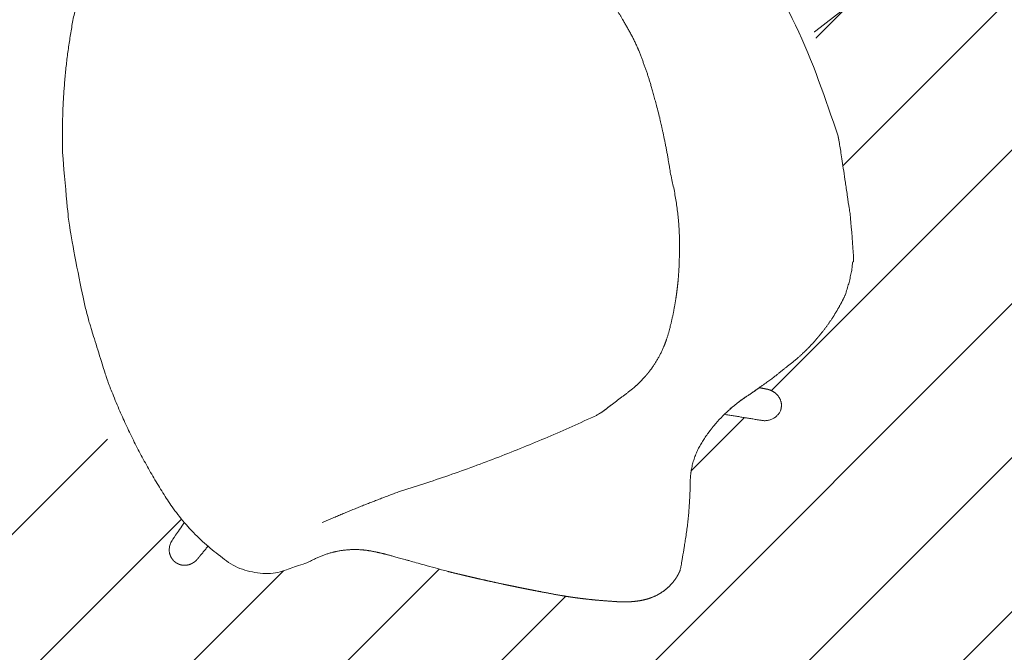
# Model space of a CAD drawing. Header units: metres. Extents: x -111 to 152, y -132 to 99.
# Tile 136 of 256: x -17.472 to -16.624, y -10.156 to -9.611. Entities that reach past the tile are written whole.
import ezdxf

# ---------------------------------------------------------------- set-up
doc = ezdxf.new("R2010")
doc.units = ezdxf.units.M
doc.linetypes.add('gestrichelt - 01', pattern=[2, 1, -1])
doc.layers.add('_EG (2D)', color=7, linetype='Continuous', lineweight=9)
doc.layers.add('AV1-Arbeitsbühne', color=7, linetype='gestrichelt - 01', lineweight=9, true_color=0xf20884)
doc.layers.add('AV1-Einrichtung', color=7, linetype='Continuous', lineweight=9, true_color=0xa6a6a6)

# ---------------------------------------------------------------- blocks, each defined once
blk = doc.blocks.new('Group-294')
at = {"color": 255, "transparency": 33554687}
for points in [[(-16.86492, -9.95069), (-16.83328, -9.95587), (-16.83088, -9.95617), (-16.82846, -9.95608), (-16.82609, -9.9556), (-16.82383, -9.95476), (-16.82173, -9.95356), (-16.81985, -9.95204), (-16.81823, -9.95024), (-16.81693, -9.94821), (-16.81637, -9.94671), (-16.81599, -9.94523), (-16.8158, -9.94375), (-16.81578, -9.94228), (-16.81595, -9.94081), (-16.81631, -9.93936), (-16.81684, -9.93791), (-16.81756, -9.93647), (-16.81809, -9.93563), (-16.81867, -9.93484), (-16.81929, -9.93409), (-16.81996, -9.93339), (-16.82067, -9.93273), (-16.82142, -9.93212), (-16.82222, -9.93155), (-16.82307, -9.93102), (-16.82366, -9.93067), (-16.82427, -9.93035), (-16.82489, -9.93006), (-16.82552, -9.92979), (-16.82616, -9.92956), (-16.82681, -9.92935), (-16.82748, -9.92918), (-16.82815, -9.92903), (-16.8348, -9.92775), (-16.84357, -9.93379), (-16.84643, -9.93565), (-16.84924, -9.93759), (-16.85199, -9.9396), (-16.85469, -9.94168), (-16.85734, -9.94383), (-16.85993, -9.94605), (-16.86245, -9.94834)], [(-17.3305, -10.04389), (-17.33302, -10.0476), (-17.33522, -10.05086), (-17.33711, -10.05365), (-17.33869, -10.05598), (-17.33994, -10.05785), (-17.34088, -10.05927), (-17.34151, -10.06021), (-17.34182, -10.0607), (-17.34197, -10.06098), (-17.34213, -10.06129), (-17.34228, -10.06163), (-17.34243, -10.062), (-17.34258, -10.06241), (-17.34272, -10.06286), (-17.34287, -10.06333), (-17.34301, -10.06384), (-17.34309, -10.06417), (-17.34316, -10.06449), (-17.34323, -10.06482), (-17.34328, -10.06514), (-17.34333, -10.06547), (-17.34337, -10.0658), (-17.34341, -10.06613), (-17.34343, -10.06646), (-17.34345, -10.06671), (-17.34345, -10.06697), (-17.34346, -10.06722), (-17.34346, -10.06748), (-17.34346, -10.06774), (-17.34345, -10.06801), (-17.34344, -10.06827), (-17.34342, -10.06854), (-17.34336, -10.06913), (-17.34328, -10.0697), (-17.34318, -10.07028), (-17.34305, -10.07084), (-17.34289, -10.0714), (-17.34271, -10.07196), (-17.3425, -10.07251), (-17.34227, -10.07305), (-17.34203, -10.07351), (-17.34179, -10.07396), (-17.34155, -10.07437), (-17.3413, -10.07477), (-17.34106, -10.07514), (-17.34082, -10.07549), (-17.34058, -10.07581), (-17.34034, -10.07611), (-17.34009, -10.0764), (-17.33984, -10.07667), (-17.33957, -10.07694), (-17.33931, -10.07721), (-17.33903, -10.07746), (-17.33875, -10.07771), (-17.33846, -10.07794), (-17.33816, -10.07818), (-17.33784, -10.0784), (-17.3375, -10.07863), (-17.33713, -10.07885), (-17.33673, -10.07908), (-17.33631, -10.0793), (-17.33587, -10.07953), (-17.3354, -10.07975), (-17.3349, -10.07997), (-17.33439, -10.08015), (-17.33388, -10.08031), (-17.33336, -10.08045), (-17.33284, -10.08056), (-17.33231, -10.08066), (-17.33178, -10.08073), (-17.33124, -10.08078), (-17.3307, -10.08081), (-17.33042, -10.08081), (-17.32996, -10.08079), (-17.32949, -10.08076), (-17.32903, -10.08072), (-17.32857, -10.08067), (-17.3281, -10.08061), (-17.32764, -10.08054), (-17.32719, -10.08046), (-17.32673, -10.08036), (-17.32625, -10.08022), (-17.32577, -10.08006), (-17.3253, -10.07989), (-17.32484, -10.0797), (-17.32439, -10.07949), (-17.32394, -10.07926), (-17.3235, -10.07902), (-17.32307, -10.07875), (-17.3229, -10.07864), (-17.32197, -10.07805), (-17.32174, -10.0779), (-17.32151, -10.07774), (-17.32129, -10.07757), (-17.32107, -10.0774), (-17.32086, -10.07722), (-17.32065, -10.07703), (-17.32045, -10.07684), (-17.32025, -10.07664), (-17.31972, -10.07607), (-17.31966, -10.07601), (-17.3196, -10.07594), (-17.31954, -10.07588), (-17.31948, -10.07582), (-17.31943, -10.07575), (-17.31937, -10.07569), (-17.31932, -10.07562), (-17.31926, -10.07556), (-17.31004, -10.06437), (-17.31277, -10.06198), (-17.31544, -10.05954), (-17.31807, -10.05705), (-17.32066, -10.05451), (-17.32319, -10.05193), (-17.32568, -10.0493), (-17.32811, -10.04662)]]:
    blk.add_wipeout(points, dxfattribs=at).dxf.layer = 'AV1-Einrichtung'
at = {"layer": 'AV1-Einrichtung', "transparency": 33554687}
for points, weights, knots in [([(-16.86492, -9.95069), (-16.8491, -9.95328), (-16.83328, -9.95587), (-16.82224, -9.95815), (-16.81693, -9.94821), (-16.81432, -9.94222), (-16.81756, -9.93647), (-16.8196, -9.93304), (-16.82307, -9.93102), (-16.82543, -9.92956), (-16.82815, -9.92903), (-16.83148, -9.92839), (-16.8348, -9.92775), (-16.83919, -9.93077), (-16.84357, -9.93379), (-16.85514, -9.94111), (-16.86492, -9.95069)], [1, 1, 1, 0.801029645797, 1, 1, 1, 1, 1, 1, 1, 1, 1, 1, 1, 0.994438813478, 1], [0, 0, 0, 0.265994, 0.265994, 0.415801, 0.415801, 0.524146, 0.524146, 0.589742, 0.589742, 0.635148, 0.635148, 0.690476, 0.690476, 0.777522, 0.777522, 1, 1, 1]), ([(-17.3305, -10.04389), (-17.34121, -10.05967), (-17.34244, -10.06174), (-17.34301, -10.06384), (-17.34335, -10.06513), (-17.34343, -10.06646), (-17.34349, -10.06746), (-17.34342, -10.06854), (-17.34325, -10.07089), (-17.34227, -10.07305), (-17.3413, -10.07496), (-17.34034, -10.07611), (-17.33936, -10.07727), (-17.33816, -10.07818), (-17.33694, -10.07909), (-17.3349, -10.07997), (-17.33287, -10.08073), (-17.3307, -10.08081), (-17.33056, -10.08081), (-17.33042, -10.08081), (-17.32855, -10.08076), (-17.32673, -10.08036), (-17.32478, -10.07984), (-17.32307, -10.07875), (-17.32252, -10.0784), (-17.32197, -10.07805), (-17.32103, -10.07745), (-17.32025, -10.07664), (-17.31998, -10.07635), (-17.31972, -10.07607), (-17.31948, -10.07582), (-17.31926, -10.07556), (-17.31465, -10.06996), (-17.31004, -10.06437), (-17.32104, -10.0549), (-17.3305, -10.04389)], [1, 1, 1, 1, 1, 1, 1, 1, 1, 1, 1, 1, 1, 1, 1, 1, 0.98710404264, 1, 1, 1, 0.995190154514, 1, 0.988283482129, 1, 1, 1, 0.992520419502, 1, 1, 1, 0.999395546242, 1, 1, 1, 1, 1], [0, 0, 0, 0.051889, 0.103779, 0.103779, 0.13544, 0.13544, 0.15916, 0.15916, 0.210824, 0.210824, 0.257791, 0.257791, 0.304985, 0.304985, 0.352438, 0.352438, 0.39799, 0.39799, 0.400988, 0.400988, 0.440618, 0.440618, 0.483129, 0.483129, 0.497041, 0.497041, 0.52078, 0.52078, 0.529093, 0.529093, 0.536382, 0.536382, 0.690786, 0.690786, 1, 1, 1])]:
    blk.add_rational_spline(points, weights, degree=2, knots=knots, dxfattribs=at)
at = {"color": 255, "transparency": 33554687}
blk.add_wipeout([(-16.76695, -9.71106), (-16.76895, -9.70118), (-16.771, -9.69133), (-16.77312, -9.68151), (-16.77529, -9.67172), (-16.77752, -9.66196), (-16.77982, -9.65223), (-16.78217, -9.64253), (-16.78458, -9.63287), (-16.78692, -9.62372), (-16.78903, -9.61558), (-16.79093, -9.60845), (-16.7926, -9.60232), (-16.79406, -9.59721), (-16.7953, -9.59309), (-16.79632, -9.58999), (-16.79712, -9.5879), (-16.79778, -9.58638), (-16.79838, -9.58501), (-16.79892, -9.58379), (-16.79939, -9.58272), (-16.79981, -9.5818), (-16.80016, -9.58102), (-16.80044, -9.5804), (-16.80067, -9.57992), (-16.80265, -9.57626), (-16.80475, -9.57268), (-16.80694, -9.56917), (-16.80925, -9.56573), (-16.81166, -9.56238), (-16.81417, -9.55909), (-16.81679, -9.55588), (-16.81952, -9.55275), (-16.8231, -9.5496), (-16.82675, -9.54656), (-16.83048, -9.54364), (-16.83429, -9.54082), (-16.83817, -9.53811), (-16.84213, -9.53551), (-16.84618, -9.53303), (-16.85029, -9.53065), (-16.85659, -9.52731), (-16.85993, -9.52567), (-16.86331, -9.52411), (-16.86671, -9.52263), (-16.87015, -9.52122), (-16.87361, -9.51989), (-16.87711, -9.51864), (-16.88063, -9.51746), (-16.88419, -9.51636), (-16.88568, -9.51596), (-16.88726, -9.51553), (-16.88893, -9.51507), (-16.89069, -9.51458), (-16.89255, -9.51405), (-16.89449, -9.51348), (-16.89653, -9.51289), (-16.89865, -9.51226), (-16.90102, -9.51158), (-16.90379, -9.51084), (-16.90694, -9.51004), (-16.9105, -9.50917), (-16.91445, -9.50824), (-16.91879, -9.50725), (-16.92353, -9.50619), (-16.92866, -9.50507), (-16.93218, -9.50441), (-16.93567, -9.50365), (-16.93913, -9.5028), (-16.94256, -9.50185), (-16.94596, -9.50081), (-16.94933, -9.49968), (-16.95268, -9.49845), (-16.956, -9.49713), (-16.95891, -9.49589), (-16.96202, -9.49445), (-16.96509, -9.49294), (-16.96812, -9.49136), (-16.9711, -9.48969), (-16.97403, -9.48794), (-16.97692, -9.48612), (-16.97977, -9.48422), (-16.98256, -9.48224), (-16.98556, -9.48), (-16.98746, -9.47837), (-16.9893, -9.47667), (-16.99106, -9.47491), (-16.99276, -9.4731), (-16.99439, -9.47122), (-16.99594, -9.46928), (-16.99743, -9.46727), (-16.99885, -9.46521), (-16.99936, -9.46442), (-17.00016, -9.46314), (-17.00092, -9.46185), (-17.00166, -9.46054), (-17.00236, -9.45921), (-17.00304, -9.45787), (-17.00368, -9.45652), (-17.0043, -9.45515), (-17.00488, -9.45376), (-17.0074, -9.44805), (-17.01002, -9.44239), (-17.01272, -9.4368), (-17.01553, -9.43127), (-17.01843, -9.42579), (-17.02143, -9.42038), (-17.02453, -9.41502), (-17.02772, -9.40973), (-17.03077, -9.40479), (-17.03344, -9.40048), (-17.03572, -9.3968), (-17.03762, -9.39377), (-17.03914, -9.39136), (-17.04028, -9.3896), (-17.04103, -9.38847), (-17.0414, -9.38798), (-17.04158, -9.3878), (-17.04176, -9.38763), (-17.04194, -9.38746), (-17.04211, -9.3873), (-17.04229, -9.38714), (-17.04246, -9.38698), (-17.04263, -9.38682), (-17.0428, -9.38667), (-17.04297, -9.38652), (-17.04314, -9.38637), (-17.0433, -9.38622), (-17.04347, -9.38608), (-17.04364, -9.38594), (-17.0438, -9.38579), (-17.04397, -9.38565), (-17.04413, -9.38552), (-17.0443, -9.38538), (-17.04446, -9.38524), (-17.04463, -9.3851), (-17.04481, -9.38496), (-17.04498, -9.38482), (-17.04516, -9.38468), (-17.04534, -9.38454), (-17.04552, -9.3844), (-17.04572, -9.38425), (-17.04595, -9.38407), (-17.04621, -9.38388), (-17.04649, -9.38367), (-17.04681, -9.38345), (-17.04715, -9.3832), (-17.04753, -9.38293), (-17.04793, -9.38265), (-17.05182, -9.38048), (-17.05578, -9.37871), (-17.0598, -9.37734), (-17.06389, -9.37636), (-17.06804, -9.37578), (-17.07226, -9.37561), (-17.07655, -9.37583), (-17.0809, -9.37644), (-17.08397, -9.37713), (-17.08701, -9.37792), (-17.09, -9.37882), (-17.09296, -9.37983), (-17.09588, -9.38094), (-17.09875, -9.38216), (-17.10159, -9.38349), (-17.10438, -9.38493), (-17.11083, -9.3881), (-17.11722, -9.39137), (-17.12354, -9.39475), (-17.12981, -9.39824), (-17.13601, -9.40184), (-17.14214, -9.40555), (-17.14822, -9.40937), (-17.15423, -9.4133), (-17.16313, -9.41909), (-17.17145, -9.42456), (-17.17918, -9.42969), (-17.18632, -9.43449), (-17.19288, -9.43896), (-17.19885, -9.4431), (-17.20424, -9.44691), (-17.20903, -9.45039), (-17.21359, -9.45375), (-17.21826, -9.45722), (-17.22302, -9.4608), (-17.2279, -9.46449), (-17.23287, -9.46828), (-17.23796, -9.47218), (-17.24315, -9.47619), (-17.24844, -9.4803), (-17.25348, -9.48423), (-17.2579, -9.48768), (-17.26172, -9.49065), (-17.26493, -9.49314), (-17.26752, -9.49516), (-17.2695, -9.49669), (-17.27087, -9.49775), (-17.27163, -9.49832), (-17.27212, -9.49868), (-17.2727, -9.4991), (-17.27335, -9.49957), (-17.27409, -9.50009), (-17.2749, -9.50066), (-17.2758, -9.50129), (-17.27678, -9.50197), (-17.27784, -9.50271), (-17.28434, -9.50685), (-17.291, -9.5103), (-17.29781, -9.51308), (-17.30477, -9.51518), (-17.31189, -9.5166), (-17.31916, -9.51735), (-17.32658, -9.51741), (-17.33416, -9.51679), (-17.33553, -9.51682), (-17.33767, -9.51693), (-17.34059, -9.51712), (-17.34428, -9.51739), (-17.34875, -9.51774), (-17.35399, -9.51817), (-17.36, -9.51869), (-17.36679, -9.51929), (-17.3683, -9.51981), (-17.36979, -9.52036), (-17.37126, -9.52094), (-17.37272, -9.52156), (-17.37416, -9.52222), (-17.37559, -9.52291), (-17.37701, -9.52363), (-17.37841, -9.52438), (-17.39273, -9.53507), (-17.39769, -9.54223), (-17.4024, -9.54989), (-17.40686, -9.55806), (-17.41108, -9.56673), (-17.41506, -9.5759), (-17.41879, -9.58557), (-17.42227, -9.59575), (-17.42551, -9.60643), (-17.42826, -9.62156), (-17.43056, -9.63673), (-17.43243, -9.65193), (-17.43385, -9.66716), (-17.43483, -9.68242), (-17.43537, -9.69771), (-17.43547, -9.71304), (-17.43513, -9.7284), (-17.43502, -9.72984), (-17.43486, -9.73181), (-17.43466, -9.7343), (-17.4344, -9.73733), (-17.43409, -9.74089), (-17.43374, -9.74497), (-17.43333, -9.74958), (-17.43287, -9.75473), (-17.43241, -9.75986), (-17.432, -9.76443), (-17.43163, -9.76844), (-17.43131, -9.7719), (-17.43104, -9.77481), (-17.43081, -9.77715), (-17.43063, -9.77894), (-17.43049, -9.78018), (-17.43036, -9.78122), (-17.43021, -9.78242), (-17.43003, -9.7838), (-17.42982, -9.78534), (-17.42958, -9.78705), (-17.42931, -9.78893), (-17.42902, -9.79098), (-17.42869, -9.7932), (-17.42834, -9.79557), (-17.42793, -9.79808), (-17.42748, -9.80073), (-17.42698, -9.80353), (-17.42643, -9.80646), (-17.42584, -9.80954), (-17.4252, -9.81276), (-17.42451, -9.81612), (-17.42063, -9.83569), (-17.41998, -9.83906), (-17.41934, -9.84228), (-17.41871, -9.84535), (-17.4181, -9.84827), (-17.41749, -9.85104), (-17.4169, -9.85367), (-17.41631, -9.85614), (-17.41574, -9.85847), (-17.41519, -9.86064), (-17.41468, -9.86265), (-17.41421, -9.86449), (-17.41378, -9.86616), (-17.41338, -9.86767), (-17.41302, -9.86901), (-17.41271, -9.87018), (-17.41243, -9.87119), (-17.41208, -9.87238), (-17.41157, -9.87411), (-17.41088, -9.87636), (-17.41003, -9.87915), (-17.409, -9.88247), (-17.40781, -9.88632), (-17.40644, -9.8907), (-17.40491, -9.89562), (-17.40337, -9.90055), (-17.40198, -9.90497), (-17.40075, -9.90888), (-17.39968, -9.91228), (-17.39876, -9.91518), (-17.398, -9.91756), (-17.39739, -9.91944), (-17.39694, -9.92082), (-17.39138, -9.93516), (-17.38543, -9.9493), (-17.37908, -9.96324), (-17.37235, -9.97697), (-17.36522, -9.9905), (-17.35769, -10.00383), (-17.34978, -10.01695), (-17.34147, -10.02987), (-17.33466, -10.03888), (-17.32917, -10.04541), (-17.32343, -10.05167), (-17.31745, -10.05765), (-17.31122, -10.06334), (-17.30476, -10.06875), (-17.29806, -10.07388), (-17.29111, -10.07873), (-17.28392, -10.0833), (-17.2666, -10.0877), (-17.26502, -10.08787), (-17.26343, -10.08799), (-17.26185, -10.08808), (-17.26027, -10.08814), (-17.25868, -10.08815), (-17.2571, -10.08813), (-17.25551, -10.08807), (-17.25392, -10.08798), (-17.24742, -10.08594), (-17.24166, -10.08412), (-17.23665, -10.08252), (-17.23239, -10.08114), (-17.22887, -10.07998), (-17.22611, -10.07904), (-17.22408, -10.07832), (-17.22281, -10.07782), (-17.21593, -10.07434), (-17.20897, -10.07155), (-17.20192, -10.06945), (-17.19478, -10.06805), (-17.18756, -10.06733), (-17.18025, -10.0673), (-17.17286, -10.06797), (-17.16538, -10.06933), (-17.16412, -10.0696), (-17.16295, -10.06986), (-17.16189, -10.0701), (-17.16091, -10.07031), (-17.16003, -10.07052), (-17.15925, -10.0707), (-17.15856, -10.07086), (-17.15796, -10.07101), (-17.15704, -10.07125), (-17.15537, -10.0717), (-17.15296, -10.07237), (-17.14979, -10.07323), (-17.14588, -10.07431), (-17.14122, -10.0756), (-17.13581, -10.0771), (-17.12965, -10.0788), (-17.12351, -10.08051), (-17.11816, -10.08199), (-17.11361, -10.08325), (-17.10984, -10.08429), (-17.10685, -10.08511), (-17.10466, -10.08572), (-17.10326, -10.0861), (-17.10265, -10.08626), (-17.092, -10.08885), (-17.08133, -10.09136), (-17.07065, -10.09379), (-17.05996, -10.09614), (-17.04924, -10.09841), (-17.03851, -10.1006), (-17.02776, -10.10272), (-17.01699, -10.10475), (-17.00993, -10.10609), (-17.00286, -10.1073), (-16.99577, -10.10838), (-16.98866, -10.10934), (-16.98154, -10.11017), (-16.97441, -10.11088), (-16.96726, -10.11147), (-16.96009, -10.11193), (-16.95695, -10.11219), (-16.95382, -10.11234), (-16.95069, -10.11237), (-16.94757, -10.11229), (-16.94445, -10.11209), (-16.94134, -10.11178), (-16.93824, -10.11135), (-16.93514, -10.11081), (-16.93083, -10.10968), (-16.92675, -10.10822), (-16.9229, -10.10643), (-16.91927, -10.10431), (-16.91587, -10.10185), (-16.9127, -10.09906), (-16.90976, -10.09594), (-16.90705, -10.09248), (-16.90678, -10.09207), (-16.90654, -10.09168), (-16.90631, -10.09132), (-16.90611, -10.09099), (-16.90592, -10.09068), (-16.90576, -10.09041), (-16.90561, -10.09016), (-16.90549, -10.08995), (-16.90537, -10.08974), (-16.90526, -10.08954), (-16.90515, -10.08935), (-16.90504, -10.08915), (-16.90494, -10.08895), (-16.90483, -10.08876), (-16.90473, -10.08857), (-16.90463, -10.08838), (-16.90453, -10.08819), (-16.90443, -10.088), (-16.90433, -10.08781), (-16.90423, -10.08761), (-16.90414, -10.08741), (-16.90404, -10.08721), (-16.90394, -10.08701), (-16.90384, -10.08681), (-16.90374, -10.0866), (-16.90364, -10.08639), (-16.90355, -10.08618), (-16.90345, -10.08596), (-16.90335, -10.08574), (-16.90325, -10.08552), (-16.90315, -10.0853), (-16.90305, -10.08507), (-16.90289, -10.08447), (-16.90263, -10.08314), (-16.90225, -10.08107), (-16.90176, -10.07827), (-16.90117, -10.07474), (-16.90046, -10.07047), (-16.89964, -10.06547), (-16.89871, -10.05973), (-16.89778, -10.05362), (-16.89697, -10.04749), (-16.89626, -10.04134), (-16.89567, -10.03518), (-16.89519, -10.02899), (-16.89482, -10.02279), (-16.89457, -10.01656), (-16.89442, -10.01032), (-16.89441, -10.00881), (-16.89436, -10.00731), (-16.89429, -10.00581), (-16.89417, -10.00432), (-16.89403, -10.00282), (-16.89385, -10.00133), (-16.89363, -9.99985), (-16.89339, -9.99836), (-16.89321, -9.99743), (-16.89269, -9.99498), (-16.89208, -9.99256), (-16.89138, -9.99017), (-16.89059, -9.98781), (-16.88972, -9.98548), (-16.88876, -9.98319), (-16.88771, -9.98092), (-16.88658, -9.97869), (-16.88467, -9.97547), (-16.88284, -9.97257), (-16.88093, -9.96973), (-16.87896, -9.96694), (-16.87691, -9.96421), (-16.8748, -9.96153), (-16.87261, -9.95891), (-16.87035, -9.95634), (-16.86802, -9.95383), (-16.86581, -9.95157), (-16.86324, -9.94908), (-16.86061, -9.94666), (-16.85792, -9.94432), (-16.85518, -9.94206), (-16.85237, -9.93988), (-16.8495, -9.93777), (-16.84656, -9.93575), (-16.84357, -9.93379), (-16.83926, -9.9308), (-16.83528, -9.92801), (-16.83165, -9.92543), (-16.82835, -9.92306), (-16.8254, -9.9209), (-16.82278, -9.91895), (-16.82051, -9.91721), (-16.81858, -9.91568), (-16.81686, -9.91429), (-16.8152, -9.91296), (-16.81362, -9.9117), (-16.81211, -9.91051), (-16.81067, -9.90937), (-16.8093, -9.90831), (-16.80801, -9.90731), (-16.80678, -9.90637), (-16.80391, -9.904), (-16.8011, -9.90156), (-16.79835, -9.89907), (-16.79566, -9.89652), (-16.79302, -9.8939), (-16.79044, -9.89123), (-16.78792, -9.8885), (-16.78545, -9.88571), (-16.78091, -9.88022), (-16.77801, -9.87645), (-16.77522, -9.8726), (-16.77255, -9.86868), (-16.76999, -9.8647), (-16.76755, -9.86064), (-16.76522, -9.85651), (-16.76301, -9.85231), (-16.76091, -9.84805), (-16.75959, -9.8441), (-16.75839, -9.84013), (-16.75732, -9.83613), (-16.75637, -9.8321), (-16.75555, -9.82805), (-16.75486, -9.82397), (-16.7543, -9.81987), (-16.75387, -9.81573), (-16.75384, -9.81521), (-16.75381, -9.81452), (-16.75379, -9.81367), (-16.75376, -9.81266), (-16.75373, -9.81149), (-16.7537, -9.81015), (-16.75367, -9.80866), (-16.75363, -9.80701), (-16.75369, -9.80476), (-16.75394, -9.80151), (-16.75436, -9.79723), (-16.75497, -9.79195), (-16.75576, -9.78565), (-16.75673, -9.77833), (-16.75788, -9.77), (-16.75922, -9.76065), (-16.76058, -9.75128), (-16.76183, -9.74287), (-16.76294, -9.73543), (-16.76393, -9.72894), (-16.76479, -9.72342), (-16.76553, -9.71886), (-16.76615, -9.71526), (-16.76663, -9.71263)], dxfattribs=at).dxf.layer = 'AV1-Einrichtung'
at = {"layer": 'AV1-Einrichtung', "transparency": 33554687}
blk.add_open_spline([(-16.76695, -9.71106), (-16.77481, -9.67147), (-16.79435, -9.59426), (-16.79989, -9.58153), (-16.80067, -9.57992), (-16.8084, -9.56514), (-16.81952, -9.55275), (-16.83366, -9.53994), (-16.85029, -9.53065), (-16.85344, -9.52898), (-16.85659, -9.52731), (-16.86991, -9.5206), (-16.88419, -9.51636), (-16.88997, -9.51484), (-16.90734, -9.50968), (-16.92866, -9.50507), (-16.94278, -9.50261), (-16.956, -9.49713), (-16.95745, -9.49651), (-16.95891, -9.49589), (-16.97147, -9.49031), (-16.98256, -9.48224), (-16.98406, -9.48112), (-16.98556, -9.48), (-16.99332, -9.47359), (-16.99885, -9.46521), (-16.9991, -9.46481), (-16.99936, -9.46442), (-17.0026, -9.45934), (-17.00488, -9.45376), (-17.01476, -9.43079), (-17.04068, -9.38868), (-17.04213, -9.38728), (-17.04348, -9.38606), (-17.04479, -9.38497), (-17.04626, -9.38383), (-17.04793, -9.38265), (-17.06337, -9.37318), (-17.0809, -9.37644), (-17.09328, -9.37896), (-17.10438, -9.38493), (-17.13031, -9.39737), (-17.15423, -9.4133), (-17.19101, -9.43714), (-17.22706, -9.46363), (-17.26982, -9.49698), (-17.27344, -9.49967), (-17.27784, -9.50271), (-17.30354, -9.52062), (-17.33416, -9.51679), (-17.33809, -9.51674), (-17.36679, -9.51929), (-17.37284, -9.52129), (-17.37841, -9.52438), (-17.38557, -9.52972), (-17.39273, -9.53507), (-17.41304, -9.56271), (-17.42551, -9.60643), (-17.43738, -9.6669), (-17.43513, -9.7284), (-17.4348, -9.7331), (-17.43094, -9.77636), (-17.43004, -9.784), (-17.42735, -9.8024), (-17.42451, -9.81612), (-17.42257, -9.8259), (-17.42063, -9.83569), (-17.41801, -9.84946), (-17.41347, -9.86749), (-17.41138, -9.87489), (-17.39843, -9.91635), (-17.39694, -9.92082), (-17.37549, -9.9786), (-17.34147, -10.02987), (-17.33807, -10.03437), (-17.33466, -10.03888), (-17.31315, -10.06559), (-17.28392, -10.0833), (-17.27526, -10.0855), (-17.2666, -10.0877), (-17.26027, -10.08843), (-17.25392, -10.08798), (-17.22642, -10.07937), (-17.22281, -10.07782), (-17.19547, -10.06252), (-17.16538, -10.06933), (-17.16015, -10.07046), (-17.15578, -10.07156), (-17.10352, -10.08605), (-17.10265, -10.08626), (-17.06009, -10.09677), (-17.01699, -10.10475), (-16.98878, -10.11034), (-16.96009, -10.11193), (-16.94752, -10.11321), (-16.93514, -10.11081), (-16.91744, -10.10697), (-16.90705, -10.09248), (-16.90595, -10.09076), (-16.90503, -10.08914), (-16.90423, -10.08762), (-16.90345, -10.08599), (-16.90265, -10.08414), (-16.89477, -10.03533), (-16.89442, -10.01032), (-16.89444, -10.00429), (-16.89339, -9.99836), (-16.8933, -9.9979), (-16.89321, -9.99743), (-16.89129, -9.98755), (-16.88658, -9.97869), (-16.88562, -9.97708), (-16.88467, -9.97547), (-16.87748, -9.96376), (-16.86802, -9.95383), (-16.86691, -9.9527), (-16.86581, -9.95157), (-16.85566, -9.94145), (-16.84357, -9.93379), (-16.82562, -9.92139), (-16.81154, -9.90998), (-16.80678, -9.90637), (-16.79519, -9.89699), (-16.78545, -9.88571), (-16.78318, -9.88297), (-16.78091, -9.88022), (-16.76908, -9.86526), (-16.76091, -9.84805), (-16.75535, -9.83232), (-16.75387, -9.81573), (-16.75376, -9.81395), (-16.75351, -9.80006), (-16.76493, -9.72124), (-16.76663, -9.71263), (-16.76679, -9.71184), (-16.76695, -9.71106)], degree=2, knots=[0, 0, 0, 0.000079, 0.000159, 0.000238, 0.000238, 0.000979, 0.000979, 0.001828, 0.001828, 0.001987, 0.001987, 0.002651, 0.002651, 0.002918, 0.003184, 0.003184, 0.003359, 0.003359, 0.003379, 0.003379, 0.003547, 0.003547, 0.00357, 0.00357, 0.003693, 0.003693, 0.003699, 0.003699, 0.003773, 0.003773, 0.00408, 0.004387, 0.004695, 0.005002, 0.00531, 0.005617, 0.005617, 0.008337, 0.008337, 0.010264, 0.010264, 0.014661, 0.014661, 0.021367, 0.028073, 0.034779, 0.041485, 0.041485, 0.080783, 0.080783, 0.085783, 0.085783, 0.086889, 0.086889, 0.088441, 0.088441, 0.094398, 0.094398, 0.102475, 0.102475, 0.103094, 0.103712, 0.104331, 0.104949, 0.104949, 0.10539, 0.10539, 0.106008, 0.106627, 0.107245, 0.107864, 0.107864, 0.115953, 0.115953, 0.116695, 0.116695, 0.121204, 0.121204, 0.122383, 0.122383, 0.123223, 0.123223, 0.12703, 0.12703, 0.1574, 0.1574, 0.162662, 0.167924, 0.173187, 0.173187, 0.428554, 0.428554, 0.596087, 0.596087, 0.669752, 0.669752, 0.775585, 0.775585, 0.787729, 0.799873, 0.812017, 0.824161, 0.836305, 0.848449, 0.848449, 0.851376, 0.851376, 0.851606, 0.851606, 0.856498, 0.856498, 0.85741, 0.85741, 0.864105, 0.864105, 0.864877, 0.864877, 0.871868, 0.871868, 0.88253, 0.893193, 0.893193, 0.919802, 0.919802, 0.926168, 0.926168, 0.960249, 0.960249, 0.990093, 0.990093, 0.993298, 0.996503, 0.999708, 0.999708, 1, 1, 1], dxfattribs=at)
at = {"color": 255, "transparency": 33554687}
blk.add_wipeout([(-16.97249, -9.94996), (-16.97266, -9.95006), (-16.97299, -9.95026), (-16.97332, -9.95046), (-16.97365, -9.95065), (-16.97398, -9.95085), (-16.97431, -9.95104), (-16.97464, -9.95123), (-16.97497, -9.95143), (-16.97531, -9.95162)], dxfattribs=at).dxf.layer = 'AV1-Einrichtung'
at = {"layer": 'AV1-Einrichtung', "transparency": 33554687, "flags": 128}
blk.add_lwpolyline([(-16.97249, -9.94996), (-16.97266, -9.95006, -0.006337), (-16.97531, -9.95162)], format="xyb", dxfattribs=at)
at = {"color": 255, "transparency": 33554687}
blk.add_wipeout([(-17.05722, -9.53891), (-17.05684, -9.53896), (-17.05645, -9.53901), (-17.05605, -9.53906), (-17.05565, -9.53912), (-17.05524, -9.53917), (-17.05483, -9.53923), (-17.05441, -9.5393), (-17.05398, -9.53936), (-17.05338, -9.53946), (-17.05244, -9.53964), (-17.05115, -9.53989), (-17.04952, -9.54022), (-17.04755, -9.54062), (-17.04523, -9.5411), (-17.04257, -9.54165), (-17.03957, -9.54228), (-17.03592, -9.54316), (-17.03229, -9.5441), (-17.02867, -9.54511), (-17.02508, -9.54617), (-17.0215, -9.5473), (-17.01795, -9.54849), (-17.01441, -9.54973), (-17.01089, -9.55104), (-17.00844, -9.55216), (-17.00604, -9.55335), (-17.00367, -9.55459), (-17.00133, -9.5559), (-16.99903, -9.55727), (-16.99676, -9.55869), (-16.99454, -9.56018), (-16.99234, -9.56173), (-16.99026, -9.56327), (-16.98822, -9.56486), (-16.98622, -9.5665), (-16.98427, -9.5682), (-16.98236, -9.56995), (-16.98051, -9.57175), (-16.9787, -9.57361), (-16.97694, -9.57551), (-16.97568, -9.57692), (-16.97444, -9.57836), (-16.97322, -9.57982), (-16.97204, -9.58131), (-16.97088, -9.58281), (-16.96975, -9.58434), (-16.96865, -9.58588), (-16.96758, -9.58745), (-16.96558, -9.59024), (-16.96363, -9.59306), (-16.9617, -9.5959), (-16.95982, -9.59876), (-16.95797, -9.60165), (-16.95616, -9.60456), (-16.95438, -9.6075), (-16.95265, -9.61046), (-16.94808, -9.61836), (-16.94641, -9.6213), (-16.94481, -9.62429), (-16.94327, -9.6273), (-16.9418, -9.63035), (-16.94039, -9.63343), (-16.93905, -9.63654), (-16.93778, -9.63968), (-16.93657, -9.64284), (-16.93302, -9.65244), (-16.93273, -9.65322), (-16.93245, -9.65401), (-16.93217, -9.6548), (-16.93189, -9.65559), (-16.93162, -9.65638), (-16.93136, -9.65717), (-16.9311, -9.65797), (-16.93085, -9.65876), (-16.93051, -9.65982), (-16.93035, -9.66035), (-16.93018, -9.66088), (-16.93001, -9.66142), (-16.92984, -9.66195), (-16.92967, -9.66248), (-16.9295, -9.66302), (-16.92933, -9.66355), (-16.92916, -9.66408), (-16.9286, -9.66609), (-16.92799, -9.66826), (-16.92733, -9.67061), (-16.92663, -9.67313), (-16.92588, -9.67582), (-16.92508, -9.67867), (-16.92423, -9.6817), (-16.92334, -9.6849), (-16.9224, -9.68841), (-16.92141, -9.69234), (-16.92037, -9.69671), (-16.91928, -9.70151), (-16.91814, -9.70674), (-16.91695, -9.71241), (-16.91571, -9.71851), (-16.91442, -9.72505), (-16.91389, -9.72814), (-16.9134, -9.73105), (-16.91294, -9.73378), (-16.91251, -9.73634), (-16.91213, -9.73871), (-16.91177, -9.74091), (-16.91145, -9.74292), (-16.91117, -9.74476), (-16.90916, -9.75326), (-16.90747, -9.76179), (-16.90608, -9.77035), (-16.905, -9.77894), (-16.90422, -9.78756), (-16.90376, -9.79621), (-16.90361, -9.80489), (-16.90376, -9.81361), (-16.90378, -9.8149), (-16.9038, -9.8161), (-16.90383, -9.81722), (-16.90385, -9.81826), (-16.90388, -9.81922), (-16.9039, -9.82009), (-16.90393, -9.82089), (-16.90396, -9.82159), (-16.90398, -9.82225), (-16.90401, -9.82289), (-16.90404, -9.82351), (-16.90407, -9.82411), (-16.9041, -9.82469), (-16.90412, -9.82526), (-16.90415, -9.8258), (-16.90418, -9.82633), (-16.90421, -9.82686), (-16.90425, -9.82744), (-16.90429, -9.82806), (-16.90433, -9.82872), (-16.90438, -9.82942), (-16.90444, -9.83017), (-16.9045, -9.83096), (-16.90456, -9.83178), (-16.90463, -9.8326), (-16.90469, -9.83335), (-16.90475, -9.83404), (-16.9048, -9.83465), (-16.90485, -9.83521), (-16.9049, -9.83569), (-16.90494, -9.83611), (-16.90497, -9.83646), (-16.90545, -9.84102), (-16.90601, -9.84556), (-16.90665, -9.85008), (-16.90736, -9.8546), (-16.90815, -9.8591), (-16.90902, -9.86358), (-16.90997, -9.86806), (-16.911, -9.87252), (-16.9112, -9.87333), (-16.91138, -9.87408), (-16.91155, -9.87477), (-16.91171, -9.8754), (-16.91185, -9.87597), (-16.91198, -9.87648), (-16.91209, -9.87692), (-16.91219, -9.8773), (-16.9144, -9.88494), (-16.91712, -9.89224), (-16.92037, -9.8992), (-16.92413, -9.90582), (-16.92841, -9.9121), (-16.93322, -9.91804), (-16.93854, -9.92365), (-16.94438, -9.92891), (-16.96991, -9.94835), (-16.97019, -9.94854), (-16.97048, -9.94872), (-16.97079, -9.94891), (-16.9711, -9.94911), (-16.97143, -9.94932), (-16.97177, -9.94952), (-16.97213, -9.94974), (-16.97249, -9.94996)], dxfattribs=at).dxf.layer = 'AV1-Einrichtung'
at = {"layer": 'AV1-Einrichtung', "transparency": 33554687}
blk.add_rational_spline([(-17.05722, -9.53891), (-17.0557, -9.5391), (-17.05227, -9.53962), (-17.03957, -9.54228), (-17.02493, -9.54569), (-17.01089, -9.55104), (-17.00105, -9.55541), (-16.99234, -9.56173), (-16.98389, -9.56778), (-16.97694, -9.57551), (-16.97181, -9.58113), (-16.96758, -9.58745), (-16.95952, -9.59857), (-16.95265, -9.61046), (-16.95036, -9.61441), (-16.94808, -9.61836), (-16.94128, -9.63011), (-16.93657, -9.64284), (-16.93479, -9.64764), (-16.93302, -9.65244), (-16.93186, -9.65557), (-16.93085, -9.65876), (-16.93068, -9.65929), (-16.93051, -9.65982), (-16.92984, -9.66195), (-16.92916, -9.66408), (-16.927, -9.67176), (-16.91967, -9.69804), (-16.91442, -9.72505), (-16.91224, -9.73777), (-16.91117, -9.74476), (-16.90253, -9.7787), (-16.90376, -9.81361), (-16.90385, -9.81892), (-16.90407, -9.82427), (-16.9043, -9.82839), (-16.90483, -9.83518), (-16.90497, -9.83646), (-16.90674, -9.8547), (-16.911, -9.87252), (-16.91181, -9.8759), (-16.91219, -9.8773), (-16.91997, -9.90852), (-16.94438, -9.92891), (-16.95715, -9.93863), (-16.96991, -9.94835), (-16.97101, -9.94907), (-16.97249, -9.94996)], [1, 1, 1, 1, 1, 1, 1, 1, 0.994116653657, 1, 0.997222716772, 1, 0.998690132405, 1, 1, 1, 0.99638593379, 1, 1, 1, 0.999707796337, 1, 1, 1, 0.999999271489, 1, 1, 1, 1, 1, 1, 1, 1, 1, 1, 1, 1, 1, 1, 1, 1, 1, 1, 1, 1, 1, 1, 1], degree=2, knots=[0, 0, 0, 0.027584, 0.055169, 0.055169, 0.087131, 0.087131, 0.110041, 0.110041, 0.132043, 0.132043, 0.148208, 0.148208, 0.177413, 0.177413, 0.187132, 0.187132, 0.215944, 0.215944, 0.226841, 0.226841, 0.233962, 0.233962, 0.23514, 0.23514, 0.239907, 0.239907, 0.256893, 0.273879, 0.273879, 0.281846, 0.281846, 0.321269, 0.321269, 0.327271, 0.333272, 0.339274, 0.345276, 0.345276, 0.430567, 0.430567, 0.446768, 0.446768, 0.804736, 0.804736, 0.985284, 0.985284, 1, 1, 1], dxfattribs=at)
at = {"color": 255, "transparency": 33554687}
blk.add_wipeout([(-17.21178, -10.04401), (-17.21076, -10.04357), (-17.20974, -10.04313), (-17.20873, -10.04269), (-17.20771, -10.04225), (-17.20669, -10.04182), (-17.20567, -10.04138), (-17.20465, -10.04095), (-17.20363, -10.04051), (-17.20261, -10.04008), (-17.20159, -10.03965), (-17.20057, -10.03922), (-17.19955, -10.03879), (-17.19852, -10.03836), (-17.1975, -10.03793), (-17.19648, -10.0375), (-17.19546, -10.03707), (-17.19443, -10.03665), (-17.19341, -10.03622), (-17.19238, -10.0358), (-17.19136, -10.03537), (-17.19034, -10.03495), (-17.18931, -10.03453), (-17.18829, -10.03411), (-17.18726, -10.03369), (-17.18623, -10.03327), (-17.18521, -10.03285), (-17.18418, -10.03243), (-17.18315, -10.03202), (-17.18213, -10.0316), (-17.1811, -10.03119), (-17.18007, -10.03077), (-17.17904, -10.03036), (-17.17801, -10.02995), (-17.17698, -10.02953), (-17.17595, -10.02912), (-17.17492, -10.02871), (-17.17389, -10.02831), (-17.17286, -10.0279), (-17.17183, -10.02749), (-17.1708, -10.02708), (-17.16977, -10.02668), (-17.16874, -10.02627), (-17.1677, -10.02587), (-17.16667, -10.02547), (-17.16564, -10.02506), (-17.16461, -10.02466), (-17.16357, -10.02426), (-17.16254, -10.02386), (-17.1615, -10.02346), (-17.16047, -10.02307), (-17.15943, -10.02267), (-17.1584, -10.02227), (-17.15736, -10.02188), (-17.15633, -10.02148), (-17.15529, -10.02109), (-17.15425, -10.0207), (-17.15322, -10.02031), (-17.15218, -10.01991), (-17.15114, -10.01952), (-17.1501, -10.01914), (-17.14907, -10.01875), (-17.14803, -10.01836), (-17.14699, -10.01797), (-17.14595, -10.01759), (-17.14322, -10.01674), (-17.14049, -10.01588), (-17.13776, -10.01502), (-17.13504, -10.01415), (-17.13231, -10.01327), (-17.12959, -10.01239), (-17.12687, -10.01151), (-17.12415, -10.01062), (-17.12143, -10.00972), (-17.11872, -10.00881), (-17.11601, -10.00791), (-17.1133, -10.00699), (-17.11059, -10.00607), (-17.10788, -10.00514), (-17.10518, -10.00421), (-17.10247, -10.00327), (-17.09977, -10.00233), (-17.09707, -10.00138), (-17.09438, -10.00043), (-17.09168, -9.99947), (-17.08899, -9.9985), (-17.0863, -9.99753), (-17.08361, -9.99655), (-17.08092, -9.99557), (-17.07824, -9.99458), (-17.07556, -9.99358), (-17.07288, -9.99258), (-17.0702, -9.99158), (-17.06752, -9.99057), (-17.06485, -9.98955), (-17.06218, -9.98852), (-17.05951, -9.9875), (-17.05684, -9.98646), (-17.05418, -9.98542), (-17.05151, -9.98438), (-17.04885, -9.98332), (-17.04619, -9.98227), (-17.04354, -9.9812), (-17.04088, -9.98014), (-17.03823, -9.97906), (-17.03558, -9.97798), (-17.03294, -9.9769), (-17.03029, -9.97581), (-17.02765, -9.97471), (-17.02501, -9.97361), (-17.02237, -9.9725), (-17.01974, -9.97139), (-17.0171, -9.97027), (-17.01447, -9.96915), (-17.01184, -9.96802), (-17.00922, -9.96688), (-17.0066, -9.96574), (-17.00397, -9.96459), (-17.00136, -9.96344), (-16.99874, -9.96228), (-16.99613, -9.96112), (-16.99351, -9.95995), (-16.99091, -9.95878), (-16.9883, -9.9576), (-16.9857, -9.95641), (-16.98309, -9.95522), (-16.9805, -9.95402), (-16.9779, -9.95282), (-16.97531, -9.95162)], dxfattribs=at).dxf.layer = 'AV1-Einrichtung'
at = {"layer": 'AV1-Einrichtung', "transparency": 33554687, "flags": 128}
blk.add_lwpolyline([(-17.21178, -10.04401), (-17.21076, -10.04357), (-17.20974, -10.04313), (-17.20873, -10.04269), (-17.20771, -10.04225), (-17.20669, -10.04182), (-17.20567, -10.04138), (-17.20465, -10.04095), (-17.20363, -10.04051), (-17.20261, -10.04008), (-17.20159, -10.03965), (-17.20057, -10.03922), (-17.19955, -10.03879), (-17.19852, -10.03836), (-17.1975, -10.03793), (-17.19648, -10.0375), (-17.19546, -10.03707), (-17.19443, -10.03665), (-17.19341, -10.03622), (-17.19238, -10.0358), (-17.19136, -10.03537), (-17.19034, -10.03495), (-17.18931, -10.03453), (-17.18829, -10.03411), (-17.18726, -10.03369), (-17.18623, -10.03327), (-17.18521, -10.03285), (-17.18418, -10.03243), (-17.18315, -10.03202), (-17.18213, -10.0316), (-17.1811, -10.03119), (-17.18007, -10.03077), (-17.17904, -10.03036), (-17.17801, -10.02995), (-17.17698, -10.02953), (-17.17595, -10.02912), (-17.17492, -10.02871), (-17.17389, -10.02831), (-17.17286, -10.0279), (-17.17183, -10.02749), (-17.1708, -10.02708), (-17.16977, -10.02668), (-17.16874, -10.02627), (-17.1677, -10.02587), (-17.16667, -10.02547), (-17.16564, -10.02506), (-17.16461, -10.02466), (-17.16357, -10.02426), (-17.16254, -10.02386), (-17.1615, -10.02346), (-17.16047, -10.02307), (-17.15943, -10.02267), (-17.1584, -10.02227), (-17.15736, -10.02188), (-17.15633, -10.02148), (-17.15529, -10.02109), (-17.15425, -10.0207), (-17.15322, -10.02031), (-17.15218, -10.01991), (-17.15114, -10.01952), (-17.1501, -10.01914), (-17.14907, -10.01875), (-17.14803, -10.01836), (-17.14699, -10.01797), (-17.14595, -10.01759), (-17.14322, -10.01674), (-17.14049, -10.01588), (-17.13776, -10.01502), (-17.13504, -10.01415), (-17.13231, -10.01327), (-17.12959, -10.01239), (-17.12687, -10.01151), (-17.12415, -10.01062), (-17.12143, -10.00972), (-17.11872, -10.00881), (-17.11601, -10.00791), (-17.1133, -10.00699), (-17.11059, -10.00607), (-17.10788, -10.00514), (-17.10518, -10.00421), (-17.10247, -10.00327), (-17.09977, -10.00233), (-17.09707, -10.00138), (-17.09438, -10.00043), (-17.09168, -9.99947), (-17.08899, -9.9985), (-17.0863, -9.99753), (-17.08361, -9.99655), (-17.08092, -9.99557), (-17.07824, -9.99458), (-17.07556, -9.99358), (-17.07288, -9.99258), (-17.0702, -9.99158), (-17.06752, -9.99057), (-17.06485, -9.98955), (-17.06218, -9.98852), (-17.05951, -9.9875), (-17.05684, -9.98646), (-17.05418, -9.98542), (-17.05151, -9.98438), (-17.04885, -9.98332), (-17.04619, -9.98227), (-17.04354, -9.9812), (-17.04088, -9.98014), (-17.03823, -9.97906), (-17.03558, -9.97798), (-17.03294, -9.9769), (-17.03029, -9.97581), (-17.02765, -9.97471), (-17.02501, -9.97361), (-17.02237, -9.9725), (-17.01974, -9.97139), (-17.0171, -9.97027), (-17.01447, -9.96915), (-17.01184, -9.96802), (-17.00922, -9.96688), (-17.0066, -9.96574), (-17.00397, -9.96459), (-17.00136, -9.96344), (-16.99874, -9.96228), (-16.99613, -9.96112), (-16.99351, -9.95995), (-16.99091, -9.95878), (-16.9883, -9.9576), (-16.9857, -9.95641), (-16.98309, -9.95522), (-16.9805, -9.95402), (-16.9779, -9.95282), (-16.97531, -9.95162)], dxfattribs=at)
blk = doc.blocks.new('EG (2D)')
at = {"layer": 'AV1-Arbeitsbühne', "linetype": 'Continuous', "lineweight": 9}
h = blk.add_hatch(dxfattribs=at)
h.set_pattern_fill('Fahrweg', color=230, style=0, pattern_type=2)
h.set_pattern_definition([(-135, (0, 0), (0.06629126, -0.06629126), [])])
edge = h.paths.add_edge_path()
edge.add_arc((-54.59778, 13.33867), 44.42278, 329.860917, 330.478507)
edge.add_arc((-19.24624, -7.3138), 3.52779, 339.47586, 345.27344)
edge.add_arc((-17.94968, -7.5439), 2.21791, 342.507, 360.25129)
edge.add_line((-15.73179, -7.53418), (-15.725, -6.525))
edge.add_line((-15.725, -6.525), (-15.725, 1.175))
edge.add_line((-15.725, 1.175), (-13.975, 1.175))
edge.add_line((-13.975, 1.175), (-13.975, -6.525))
edge.add_line((-13.975, -6.525), (-13.9753, -6.525))
edge.add_arc((-47.22936, -7.39198), 33.26536, -1.493447, 1.493447, ccw=False)
edge.add_line((-13.9753, -8.25896), (-13.9753, -10.49018))
edge.add_arc((-16.37501, -10.00004), 2.44926, 312.86739, 348.45609, ccw=False)
edge.add_arc((-18.40208, -7.25115), 5.85565, 298.765111, 309.103615, ccw=False)
edge.add_arc((-18.22192, -7.60092), 5.46236, 287.08662, 298.87408, ccw=False)
edge.add_arc((-18.15917, -8.2865), 4.79069, 279.16949, 288.77864, ccw=False)
edge.add_arc((-18.06851, -7.28802), 5.76733, 268.719818, 276.698855, ccw=False)
edge.add_arc((-18.31146, -2.15414), 10.90036, 266.474055, 270.599731, ccw=False)
edge.add_arc((-18.23591, -7.52335), 5.56077, 255.74647, 262.29111, ccw=False)
edge.add_arc((-17.89751, -6.41048), 6.72292, 250.514166, 255.286411, ccw=False)
edge.add_line((-20.1401, -12.74834), (-21.01052, -12.36707))
edge.add_arc((-21.93043, -13.95932), 1.83888, 59.98322, 78.17782)
edge.add_arc((-24.92626, -25.30655), 13.57279, 75.612424, 77.246707)
edge.add_arc((-22.04338, -12.51974), 0.46516, 75.89399, 93.84963)
edge.add_line((-22.07461, -12.05563), (-23.075, -12.01592))
edge.add_line((-23.075, -12.01592), (-23.075, -10.19595))
edge.add_line((-23.075, -10.19595), (-22.15989, -10.1944))
edge.add_line((-22.15989, -10.1944), (-20.12996, -10.1944))
edge.add_line((-20.12996, -10.1944), (-18.7257, -10.15269))
edge.add_arc((-19.00172, 0.14208), 10.29847, 271.535861, 276.832581)
edge.add_arc((-18.04264, -8.46593), 1.63907, 279.34357, 292.57805)
edge.add_arc((-19.00519, -6.32868), 3.98266, 293.55927, 300.82009)
edge.add_arc((-18.56574, -7.33701), 2.89492, 303.57655, 314.77191)
edge.add_arc((-18.95752, -7.06294), 3.36649, 316.22063, 325.57659)
at = {"layer": 'AV1-Arbeitsbühne', "flags": 128}
blk.add_lwpolyline([(-16.18056, -8.96603, 0.002695), (-15.94238, -8.55065, 0.025302), (-15.83434, -8.21058, 0.077579), (-15.73179, -7.53418), (-15.725, -6.525), (-15.725, 1.175), (-13.975, 1.175), (-13.975, -6.525), (-13.9753, -6.525, -0.013034), (-13.9753, -8.25896), (-13.9753, -10.49018, -0.156545), (-14.70877, -11.79518, -0.045141), (-15.58422, -12.38421, -0.051478), (-16.61698, -12.82218, -0.041952), (-17.39575, -13.01597, -0.034829), (-18.19736, -13.05391, -0.018004), (-18.98183, -13.03387, -0.028564), (-19.60505, -12.91294, -0.020826), (-20.1401, -12.74834), (-21.01052, -12.36707, 0.079556), (-21.55369, -12.15944, 0.007131), (-21.93001, -12.0686, 0.078507), (-22.07461, -12.05563), (-23.075, -12.01592), (-23.075, -10.19595), (-22.15989, -10.1944), (-20.12996, -10.1944), (-18.7257, -10.15269, 0.023115), (-17.77653, -10.08325, 0.057811), (-17.41333, -9.97937, 0.031692), (-16.9647, -9.74891, 0.048888), (-16.52688, -9.39216, 0.040846)], format="xyb", close=True, dxfattribs=at)
at = {"layer": 'AV1-Einrichtung'}
blk.add_blockref('Group-294', (0, 0), dxfattribs=at)

msp = doc.modelspace()

# ---------------------------------------------------------------- block references
at = {"layer": '_EG (2D)'}
msp.add_blockref('EG (2D)', (0, 0), dxfattribs=at)

doc.saveas('drawing.dxf')
